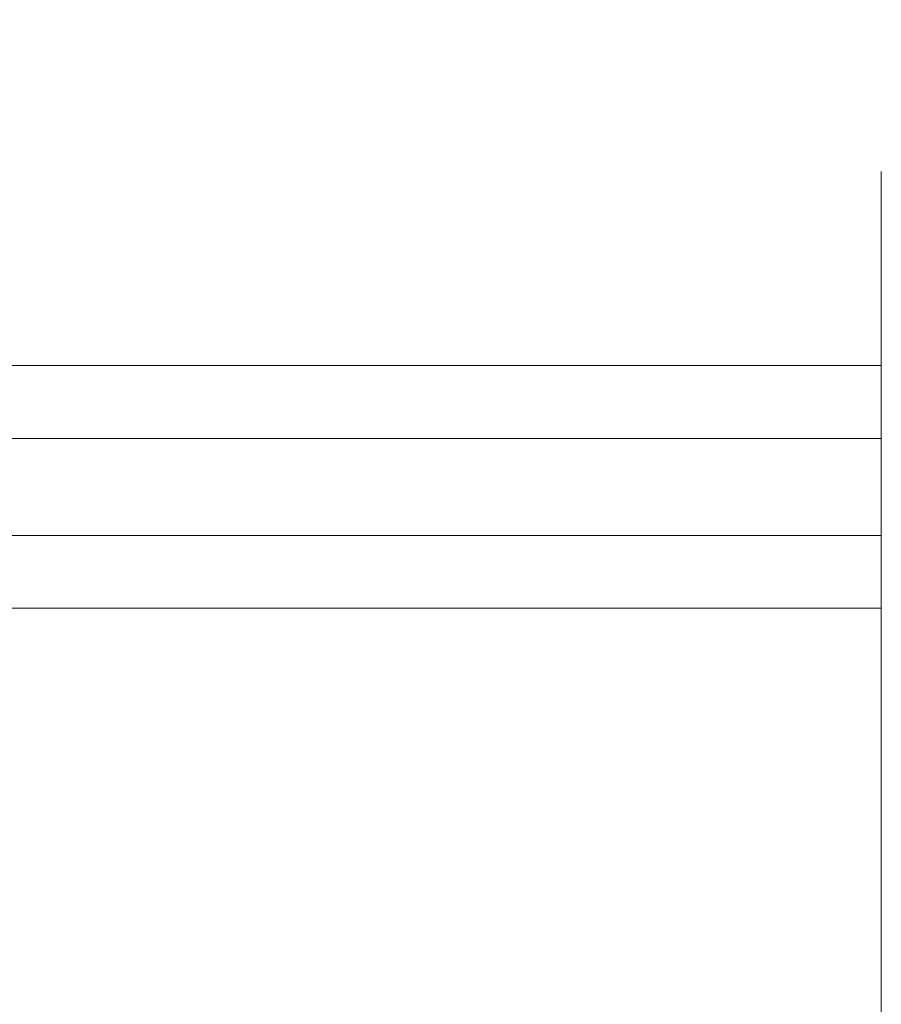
# Paper-space layout 'AD-02 DETAL MONTAŻU DRZWI' of a CAD drawing. Header units: millimetres. Extents: x 0 to 594, y 0 to 550.
# Tile 36 of 99: x 143 to 158, y 209 to 226. Entities that reach past the tile are written whole.
import ezdxf
from ezdxf.xclip import XClip

# ---------------------------------------------------------------- set-up
doc = ezdxf.new("R2010")
doc.units = ezdxf.units.MM
doc.header["$MEASUREMENT"] = 0
doc.header["$XCLIPFRAME"] = 0
doc.linetypes.add('przerywama detal', pattern=[120, 80, -40])
doc.layers.add('A_stolarka_Nr_pióra__1', color=7, linetype='Continuous', lineweight=20)
doc.layers.add('A_stolarka_Nr_pióra__10', color=7, linetype='Continuous', lineweight=13, true_color=0x4b4b4b)

# ---------------------------------------------------------------- blocks, each defined once
blk = doc.blocks.new('Rysunek_2_2', base_point=(-46914.584, -27095.2))
at = {"layer": 'A_stolarka_Nr_pióra__1', "color": 7, "linetype": 'Continuous', "lineweight": 20, "ltscale": 0.2}
for p, q in [((136.242, 219.952), (157.585, 219.952)), ((136.242, 218.752), (157.585, 218.752)), ((136.242, 217.152), (157.585, 217.152)), ((136.242, 215.952), (157.585, 215.952))]:
    blk.add_line(p, q, dxfattribs=at)
at = {"layer": 'A_stolarka_Nr_pióra__10', "color": 251, "linetype": 'przerywama detal', "lineweight": 13, "ltscale": 0.2, "true_color": 0x4b4b4b}
blk.add_line((157.585, 247.152), (157.585, 187.152), dxfattribs=at)

psp = doc.layouts.new('AD-02 DETAL MONTAŻU DRZWI')

# ---------------------------------------------------------------- block references
at = {"color": 37, "linetype": 'Continuous', "lineweight": 5, "true_color": 0x656532}
ref = psp.add_blockref('Rysunek_2_2', (-46914.584, -27095.2), dxfattribs=at)
XClip(ref).set_block_clipping_path([(33.2101829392, 4.9001792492), (292.97782874, 254.0652997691)])

doc.saveas('drawing.dxf')
